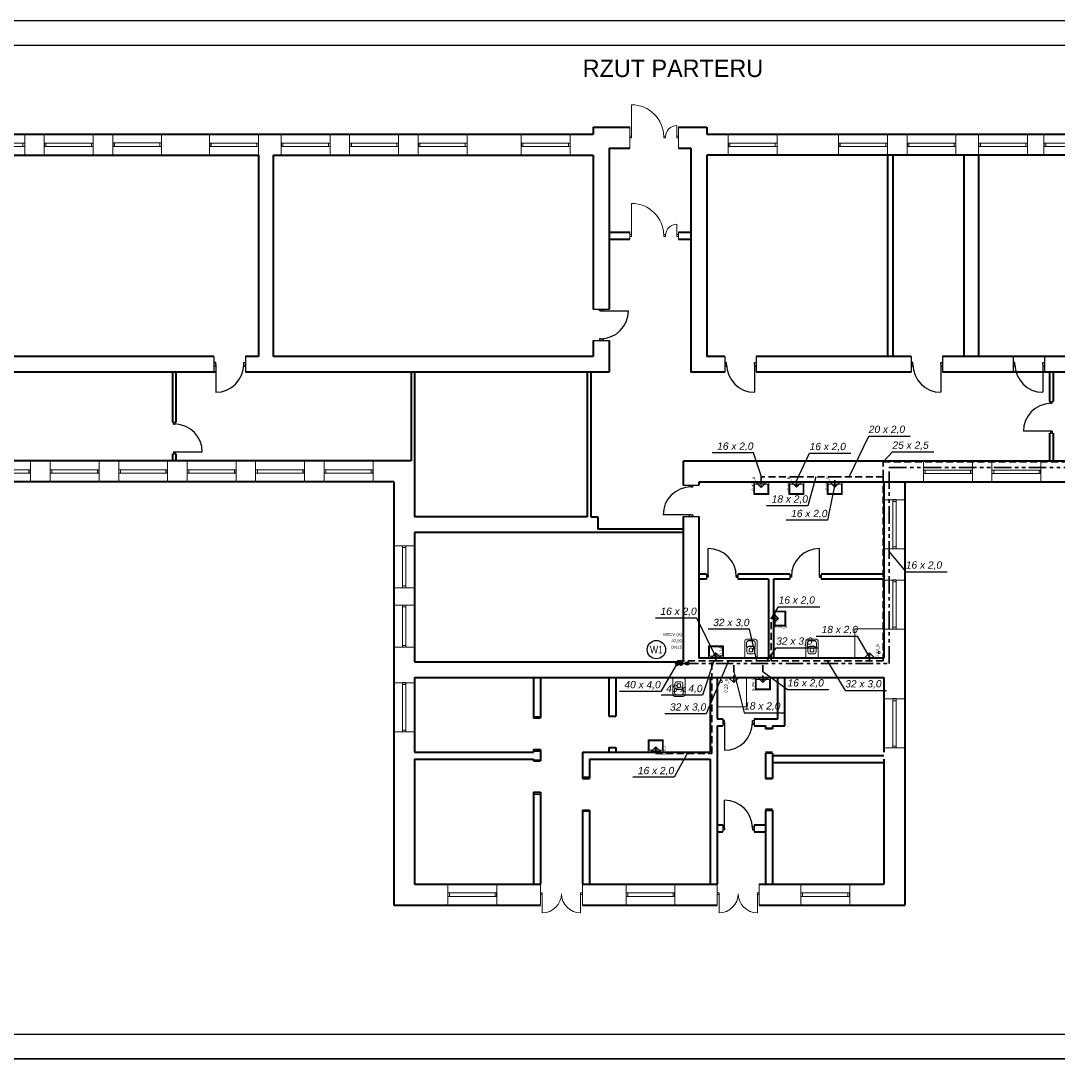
# Model space of a CAD drawing. Header units: millimetres. Extents: x 50532 to 99257, y 49161 to 61325.
# Tile 18 of 95: x 63589 to 66557, y 52096 to 55101. Entities that reach past the tile are written whole.
import ezdxf
from ezdxf.enums import TextEntityAlignment as Align
from ezdxf.lldxf.tags import DXFTag

# ---------------------------------------------------------------- set-up
doc = ezdxf.new("R2010")
doc.units = ezdxf.units.MM
doc.linetypes.add('DASHEDX2', pattern=[1.5, 1, -0.5])
doc.linetypes.add('PHANTOM', pattern=[2.5, 1.25, -0.25, 0.25, -0.25, 0.25, -0.25])
for name, color, linetype, lineweight in [('cienka', 250, 'Continuous', 18), ('gruba', 8, 'Continuous', 40), ('IS_WC', 1, 'DASHEDX2', 35), ('KRESKOWANIE', 9, 'Continuous', 0), ('wymiary', 8, 'Continuous', 15), ('średnia', 8, 'Continuous', 25)]:
    doc.layers.add(name, color=color, linetype=linetype, lineweight=lineweight)
for name, color, linetype in [('CP_UCSSPEC', 8, 'Continuous'), ('IS_Opisy_działek_Wodociag', 7, 'SOLID'), ('IS_Text_Armatury_Wodociag', 7, 'Continuous'), ('IS_Text_Konstrukcji', 7, 'Continuous'), ('IS_Text_Odbiornikow_Wodociag', 7, 'Continuous'), ('IS_Text_Pion_Wodociag', 7, 'Continuous'), ('TABELKA', 7, 'Continuous')]:
    doc.layers.add(name, color=color, linetype=linetype)
for name, color, linetype, true_color in [('IS_Armatura_Wodociag', 7, 'SOLID', 0x000000), ('IS_Odbiorniki', 7, 'SOLID', 0x000000), ('IS_Okna_Drzwi', 7, 'SOLID', 0x000000)]:
    doc.layers.add(name, color=color, linetype=linetype, true_color=true_color)
doc.layers.add('IS_Cyrkulacja', color=7, linetype='PHANTOM', lineweight=30, true_color=0x800080)
doc.styles.add('Arial Narrow_1', font='ARIALN.TTF')
doc.styles.add('CP_ATTR', font='romans.shx')
doc.styles.get("Standard").update_dxf_attribs({"font": 'GOTHIC.TTF'})
tags = doc.linetypes.add('SOLID', pattern=[10, 10, 0]).pattern_tags.tags
tags[6:7] = [DXFTag(74, 4), DXFTag(75, 0), DXFTag(340, '0'), DXFTag(46, 0.0), DXFTag(50, 0.0), DXFTag(44, 0.0), DXFTag(45, 0.0)]
tags[4:5] = [DXFTag(74, 4), DXFTag(75, 0), DXFTag(340, '0'), DXFTag(46, 0.0), DXFTag(50, 0.0), DXFTag(44, 0.0), DXFTag(45, 0.0)]

# ---------------------------------------------------------------- blocks, each defined once
blk = doc.blocks.new('cp_insbp_1')
blk.add_point((0, 0))
at = {"style": 'CP_ATTR', "flags": 9}
for tag in ['FORM', 'TYPE', 'ID', 'WIDTH', 'HEIGHT', 'SYSTEM', 'VERSION', 'PIPE', 'OTHER']:
    blk.add_attdef(tag, text='', height=0.00005, dxfattribs=at).set_placement((-1, 1), align=Align.MIDDLE_LEFT)
blk = doc.blocks.new('cp_insbp_2')
blk.add_point((0, 0))
at = {"style": 'CP_ATTR', "flags": 9}
for tag in ['FORM', 'TYPE', 'ID', 'WIDTH', 'HEIGHT', 'SYSTEM', 'VERSION', 'PIPE', 'OTHER']:
    blk.add_attdef(tag, text='', height=0.00005, dxfattribs=at).set_placement((-1, 1), align=Align.MIDDLE_LEFT)
blk = doc.blocks.new('cp_insbp_3')
blk.add_point((0, 0))
at = {"style": 'CP_ATTR', "flags": 9}
for tag in ['OTHER', 'PIPE', 'VERSION', 'SYSTEM', 'HEIGHT', 'WIDTH', 'ID', 'TYPE', 'FORM']:
    blk.add_attdef(tag, text='', height=0.00005, dxfattribs=at).set_placement((-1, 1), align=Align.MIDDLE_LEFT)
blk = doc.blocks.new('2DARZ_115a_f5x525s')
for p, q in [((-21.5, 0), (21.5, 0)), ((-21.5, 0), (-21.5, -35)), ((21.5, 0), (21.5, -35)), ((-19, -5), (19, -5)), ((-19, -5), (-19, -32.5)), ((19, -5), (19, -32.5)), ((-21.5, -35), (21.5, -35)), ((-19, -32.5), (19, -32.5))]:
    blk.add_line(p, q)
blk.add_circle((0, -10.9), 1.75)
at = {"layer": 'CP_UCSSPEC', "xscale": 0.005, "yscale": 0.005, "zscale": 0.005}
for name, p in [('cp_insbp_2', (-21.5, 0)), ('cp_insbp_1', (0, 0)), ('cp_insbp_3', (21.5, 0))]:
    blk.add_blockref(name, p, dxfattribs=at)
at = {"style": 'CP_ATTR', "flags": 9}
for tag in ['OTHER', 'PRICE', 'WEIGHT', 'CHARACTER', 'ORDER-NO', 'PRODUCT-TYPE', 'ARTICLE', 'PRODUCER', 'NUMBER', 'GROUP', 'NAME']:
    blk.add_attdef(tag, text='', height=0.00005, dxfattribs=at).set_placement((-9.4, -1.2), align=Align.MIDDLE_LEFT)
blk = doc.blocks.new('2dar_Flush03_ff7hats')
for p, q in [((-13.5, 0), (13.5, 0)), ((-17.5, -49), (-17.5, -4)), ((-11.5, -17.6), (-12.5, -44.4)), ((-6.7, -12), (6.7, -12)), ((-4.8, -17.9), (4.8, -17.9)), ((-4.8, -17.9), (-4.8, -23.5)), ((4.8, -17.9), (4.8, -23.5)), ((11.5, -17.6), (12.5, -44.4)), ((17.5, -4), (17.5, -49)), ((-12.5, -54), (12.5, -54)), ((-7.7, -48.9), (7.7, -48.9)), ((-7.7, -50), (7.7, -50)), ((-6.2, -33.2), (6.2, -33.2)), ((-6.2, -33.8), (6.2, -33.8))]:
    blk.add_line(p, q)
for centre, radius, start, end in [((-13.5, -4), 4, 90, 180), ((13.5, -4), 4, 0, 90), ((-12.5, -49), 5, 180, 270), ((12.5, -49), 5, 270, 0)]:
    blk.add_arc(centre, radius, start, end)
for centre, major_axis, start_param, end_param in [((-5.6, -25.7), (0, 7.54), 1.795387, 3.036651), ((-5.6, -26.3), (0, 7.54), 1.783388, 3.036651), ((-6.7, -17.6), (0, 5.59), 0, 1.570796), ((0, -23.5), (0, 5.59), 1.570796, 4.712389), ((5.5, -25.7), (0, 7.62), 3.249935, 4.46248), ((5.5, -26.2), (0, 7.62), 3.249935, 4.473293), ((6.7, -17.6), (0, 5.59), -1.570796, 0), ((-7.7, -43.3), (0, 5.59), 1.664853, 3.141593), ((-7.7, -44.4), (0, 5.59), 1.570796, 3.141593), ((7.7, -43.3), (0, 5.59), 3.141593, 4.618332), ((7.7, -44.4), (0, 5.59), 3.141593, 4.712389)]:
    blk.add_ellipse(centre, major_axis=major_axis, ratio=0.860324, start_param=start_param, end_param=end_param)
at = {"style": 'CP_ATTR', "flags": 9}
for tag in ['OTHER', 'PRICE', 'WEIGHT', 'CHARACTER', 'ORDER-NO', 'PRODUCT-TYPE', 'ARTICLE', 'PRODUCER', 'NUMBER', 'GROUP', 'NAME']:
    blk.add_attdef(tag, text='', height=0.00005, dxfattribs=at).set_placement((-14.7, -2.6), align=Align.MIDDLE_LEFT)
blk = doc.blocks.new('G$CD8E8D5A8')
at = {"layer": 'cienka'}
for p, q in [((2265.5, 2312.9), (2265.5, 2221)), ((529, 2228.5), (529, 2168.5)), ((585, 2228.5), (585, 2168.5)), ((725, 2228.5), (725, 2168.5)), ((781, 2228.8), (781, 2168.8)), ((921, 2228.8), (921, 2168.8)), ((1058, 2228.5), (1058, 2168.5)), ((1198, 2228.5), (1198, 2168.5)), ((1263, 2228.5), (1263, 2168.5)), ((1403, 2228.5), (1403, 2168.5)), ((1459, 2228.5), (1459, 2168.5)), ((1599, 2228.5), (1599, 2168.5)), ((1655, 2228.5), (1655, 2168.5)), ((1795, 2228.5), (1795, 2168.5)), ((1950, 2228.5), (1950, 2168.5)), ((2090, 2228.5), (2090, 2168.5)), ((2260.5, 2248.5), (2260.5, 2188.5)), ((2395.5, 2221), (2395.5, 2253.5)), ((2400.5, 2248.5), (2400.5, 2188.5)), ((2542, 2228.5), (2542, 2168.5)), ((2682, 2228.5), (2682, 2168.5)), ((2858, 2228.5), (2858, 2168.5)), ((2998, 2228.5), (2998, 2168.5)), ((3054, 2228.5), (3054, 2168.5)), ((3194, 2228.5), (3194, 2168.5)), ((3259, 2228.5), (3259, 2168.5)), ((3399, 2228.5), (3399, 2168.5)), ((3446, 2228.5), (3446, 2168.5)), ((529, 2203.5), (389, 2203.5)), ((524, 2203.5), (524, 2193.5)), ((725, 2203.5), (585, 2203.5)), ((590, 2203.5), (590, 2193.5)), ((720, 2203.5), (720, 2193.5)), ((921, 2203.8), (781, 2203.8)), ((921, 2193.8), (781, 2193.8)), ((786, 2203.8), (786, 2193.8)), ((916, 2203.8), (916, 2193.8)), ((1198, 2203.5), (1058, 2203.5)), ((1063, 2203.5), (1063, 2193.5)), ((1193, 2203.5), (1193, 2193.5)), ((1403, 2203.5), (1263, 2203.5)), ((1268, 2203.5), (1268, 2193.5)), ((1398, 2203.5), (1398, 2193.5)), ((1599, 2203.5), (1459, 2203.5)), ((1464, 2203.5), (1464, 2193.5)), ((1594, 2203.5), (1594, 2193.5)), ((1795, 2203.5), (1655, 2203.5)), ((1660, 2203.5), (1660, 2193.5)), ((1790, 2203.5), (1790, 2193.5)), ((2090, 2203.5), (1950, 2203.5)), ((1955, 2203.5), (1955, 2193.5)), ((2085, 2203.5), (2085, 2193.5)), ((2265.5, 2223.5), (2260.5, 2223.5)), ((2265.5, 2218.5), (2260.5, 2218.5)), ((2265.5, 2223.5), (2265.5, 2218.5)), ((2358, 2223.5), (2358, 2218.5)), ((2363, 2223.5), (2358, 2223.5)), ((2363, 2218.5), (2358, 2218.5)), ((2363, 2223.5), (2363, 2218.5)), ((2395.5, 2223.5), (2395.5, 2218.5)), ((2400.5, 2223.5), (2395.5, 2223.5)), ((2400.5, 2218.5), (2395.5, 2218.5)), ((2682, 2203.5), (2542, 2203.5)), ((2547, 2203.5), (2547, 2193.5)), ((2677, 2203.5), (2677, 2193.5)), ((2998, 2203.5), (2858, 2203.5)), ((2863, 2203.5), (2863, 2193.5)), ((2993, 2203.5), (2993, 2193.5)), ((3194, 2203.5), (3054, 2203.5)), ((3059, 2203.5), (3059, 2193.5)), ((3189, 2203.5), (3189, 2193.5)), ((3399, 2203.5), (3259, 2203.5)), ((3264, 2203.5), (3264, 2193.5)), ((3394, 2203.5), (3394, 2193.5)), ((3586, 2203.5), (3446, 2203.5)), ((3451, 2203.5), (3451, 2193.5)), ((529, 2193.5), (389, 2193.5)), ((725, 2193.5), (585, 2193.5)), ((1198, 2193.5), (1058, 2193.5)), ((1403, 2193.5), (1263, 2193.5)), ((1599, 2193.5), (1459, 2193.5)), ((1795, 2193.5), (1655, 2193.5)), ((2090, 2193.5), (1950, 2193.5)), ((2682, 2193.5), (2542, 2193.5)), ((2998, 2193.5), (2858, 2193.5)), ((3194, 2193.5), (3054, 2193.5)), ((3399, 2193.5), (3259, 2193.5)), ((3586, 2193.5), (3446, 2193.5)), ((2265.5, 2030.7), (2265.5, 1938.8)), ((2395.5, 1938.8), (2395.5, 1971.3)), ((2260.5, 1948.5), (2260.5, 1928.5)), ((2265.5, 1941.3), (2260.5, 1941.3)), ((2265.5, 1936.3), (2260.5, 1936.3)), ((2265.5, 1941.3), (2265.5, 1936.3)), ((2358, 1941.3), (2358, 1936.3)), ((2363, 1941.3), (2358, 1941.3)), ((2363, 1936.3), (2358, 1936.3)), ((2363, 1941.3), (2363, 1936.3)), ((2395.5, 1941.3), (2395.5, 1936.3)), ((2400.5, 1941.3), (2395.5, 1941.3)), ((2400.5, 1936.3), (2395.5, 1936.3)), ((2400.5, 1948.5), (2400.5, 1928.5)), ((546, 1233.5), (546, 1293.5)), ((602, 1233.5), (602, 1293.5)), ((742, 1233.5), (742, 1293.5)), ((798, 1233.5), (798, 1293.5)), ((938, 1233.5), (938, 1293.5)), ((994, 1233.5), (994, 1293.5)), ((1134, 1233.5), (1134, 1293.5)), ((1190, 1233.5), (1190, 1293.5)), ((1330, 1233.5), (1330, 1293.5)), ((1386, 1233.5), (1386, 1293.5)), ((1526, 1233.5), (1526, 1293.5)), ((3101, 1232.5), (3101, 1292.5)), ((3241, 1232.5), (3241, 1292.5)), ((3297, 1232.5), (3297, 1292.5)), ((3437, 1232.5), (3437, 1292.5)), ((406, 1268.5), (546, 1268.5)), ((541, 1258.5), (541, 1268.5)), ((602, 1268.5), (742, 1268.5)), ((607, 1258.5), (607, 1268.5)), ((737, 1258.5), (737, 1268.5)), ((798, 1268.5), (938, 1268.5)), ((803, 1258.5), (803, 1268.5)), ((933, 1258.5), (933, 1268.5)), ((994, 1268.5), (1134, 1268.5)), ((999, 1258.5), (999, 1268.5)), ((1129, 1258.5), (1129, 1268.5)), ((1190, 1268.5), (1330, 1268.5)), ((1195, 1258.5), (1195, 1268.5)), ((1325, 1258.5), (1325, 1268.5)), ((1386, 1268.5), (1526, 1268.5)), ((1391, 1258.5), (1391, 1268.5)), ((1521, 1258.5), (1521, 1268.5)), ((3101, 1267.5), (3241, 1267.5)), ((3106, 1257.5), (3106, 1267.5)), ((3236, 1257.5), (3236, 1267.5)), ((3297, 1267.5), (3437, 1267.5)), ((3302, 1257.5), (3302, 1267.5)), ((3432, 1257.5), (3432, 1267.5)), ((406, 1258.5), (546, 1258.5)), ((602, 1258.5), (742, 1258.5)), ((798, 1258.5), (938, 1258.5)), ((994, 1258.5), (1134, 1258.5)), ((1190, 1258.5), (1330, 1258.5)), ((1386, 1258.5), (1526, 1258.5)), ((3101, 1257.5), (3241, 1257.5)), ((3297, 1257.5), (3437, 1257.5)), ((3048, 1182.5), (2988, 1182.5)), ((3013, 1042.5), (3013, 1182.5)), ((3023, 1177.5), (3013, 1177.5)), ((3023, 1042.5), (3023, 1182.5)), ((1645, 1050.8), (1585, 1050.8)), ((1610, 930.8), (1610, 1050.8)), ((1620, 1045.8), (1610, 1045.8)), ((1620, 930.8), (1620, 1050.8)), ((3048, 1042.5), (2988, 1042.5)), ((3023, 1047.5), (3013, 1047.5)), ((1620, 935.8), (1610, 935.8)), ((3048, 952.5), (2988, 952.5)), ((3013, 812.5), (3013, 952.5)), ((3023, 947.5), (3013, 947.5)), ((3023, 812.5), (3023, 952.5)), ((1645, 930.8), (1585, 930.8)), ((1645, 880.8), (1585, 880.8)), ((1610, 760.8), (1610, 880.8)), ((1620, 875.8), (1610, 875.8)), ((1620, 760.8), (1620, 880.8)), ((3048, 812.5), (2988, 812.5)), ((3023, 817.5), (3013, 817.5)), ((1645, 760.8), (1585, 760.8)), ((1620, 765.8), (1610, 765.8)), ((1645, 658.5), (1585, 658.5)), ((1610, 518.5), (1610, 658.5)), ((1620, 653.5), (1610, 653.5)), ((1620, 518.5), (1620, 658.5)), ((3048, 612.5), (2988, 612.5)), ((3013, 472.5), (3013, 612.5)), ((3023, 607.5), (3013, 607.5)), ((3023, 472.5), (3023, 612.5)), ((1645, 518.5), (1585, 518.5)), ((1620, 523.5), (1610, 523.5)), ((3048, 472.5), (2988, 472.5)), ((3023, 477.5), (3013, 477.5)), ((1740, 22.5), (1740, 82.5)), ((1880, 22.5), (1880, 82.5)), ((2005, 82.5), (2005, 22.5)), ((2005, 82.5), (2005, 22.5)), ((2125, 82.5), (2125, 22.5)), ((2125, 82.5), (2125, 22.5)), ((2250, 22.5), (2250, 82.5)), ((2390, 22.5), (2390, 82.5)), ((2511, 82.5), (2511, 22.5)), ((2631, 82.5), (2631, 22.5)), ((2750, 22.5), (2750, 82.5)), ((2890, 22.5), (2890, 82.5)), ((1740, 57.5), (1880, 57.5)), ((1740, 47.5), (1880, 47.5)), ((1745, 47.5), (1745, 57.5)), ((1875, 47.5), (1875, 57.5)), ((2005, 57.5), (2010, 57.5)), ((2005, 52.5), (2010, 52.5)), ((2010, 57.5), (2010, 52.5)), ((2010, 55), (2010, 0)), ((2125, 57.5), (2120, 57.5)), ((2120, 57.5), (2120, 52.5)), ((2120, 55), (2120, 0)), ((2125, 52.5), (2120, 52.5)), ((2250, 57.5), (2390, 57.5)), ((2250, 47.5), (2390, 47.5)), ((2255, 47.5), (2255, 57.5)), ((2385, 47.5), (2385, 57.5)), ((2511, 57.5), (2516, 57.5)), ((2511, 52.5), (2516, 52.5)), ((2516, 57.5), (2516, 52.5)), ((2516, 55), (2516, 0)), ((2631, 57.5), (2626, 57.5)), ((2626, 57.5), (2626, 52.5)), ((2626, 55), (2626, 0)), ((2631, 52.5), (2626, 52.5)), ((2750, 57.5), (2890, 57.5)), ((2750, 47.5), (2890, 47.5)), ((2755, 47.5), (2755, 57.5)), ((2885, 47.5), (2885, 57.5))]:
    blk.add_line(p, q, dxfattribs=at)
for centre, radius, start, end in [((2265.5, 2220.4), 92.5, 0.3917, 90), ((2395.5, 2221), 32.5, 90, 180), ((2265.5, 1938.2), 92.5, 0.3917, 90), ((2395.5, 1938.8), 32.5, 90, 180), ((2010, 55), 55, 270, 0), ((2120, 55), 55, 180, 270), ((2516, 55), 55, 270, 0), ((2626, 55), 55, 180, 270)]:
    blk.add_arc(centre, radius, start, end, dxfattribs=at)
at = {"layer": 'gruba'}
for p, q in [((0, 2228.5), (2156, 2228.5)), ((2156, 2248.5), (2260.5, 2248.5)), ((2156, 2248.5), (2156, 2228.5)), ((2400.5, 2248.5), (2481, 2248.5)), ((2481, 2248.5), (2481, 2228.5)), ((2481, 2228.5), (4647, 2228.5)), ((60, 2168.5), (1198, 2168.5)), ((1198, 2168.5), (1198, 1592.5)), ((1240, 2168.5), (1240, 1592.5)), ((1240, 2168.5), (2156, 2168.5)), ((2156, 2168.5), (2156, 1728.1)), ((2202, 2188.5), (2202, 1728.1)), ((2202, 2188.5), (2260.5, 2188.5)), ((2400.5, 2188.5), (2435, 2188.5)), ((2435, 2188.5), (2435, 1547.5)), ((2481, 2168.5), (2481, 1592.5)), ((4098, 2168.5), (2481, 2168.5)), ((2998, 2168.5), (2998, 1592.5)), ((3013, 2168.5), (3013, 1592.5)), ((3217, 2168.5), (3217, 1592.5)), ((3259, 2168.5), (3259, 1592.5)), ((2202, 1948.5), (2260.5, 1948.5)), ((2202, 1928.5), (2260.5, 1928.5)), ((2400.5, 1948.5), (2435, 1948.5)), ((2400.5, 1928.5), (2435, 1928.5)), ((2156, 1638.1), (2156, 1592.5)), ((2202, 1638.1), (2202, 1547.5)), ((1070.7, 1592.5), (365.8, 1592.5)), ((1198, 1592.5), (1160.7, 1592.5)), ((2156, 1592.5), (1240, 1592.5)), ((2532.6, 1592.5), (2481, 1592.5)), ((3065.8, 1592.5), (2622.6, 1592.5)), ((3612, 1592.5), (3155.8, 1592.5)), ((1075.7, 1547.5), (365.8, 1547.5)), ((952, 1547.5), (952, 1404.3)), ((962, 1547.5), (962, 1404.3)), ((2202, 1547.5), (1160.7, 1547.5)), ((1635, 1547.5), (1635, 1293.5)), ((1645, 1547.5), (1645, 1133.5)), ((2139, 1547.5), (2139, 1133.5)), ((2149, 1547.5), (2149, 1133.5)), ((2532.6, 1547.5), (2435, 1547.5)), ((3065.8, 1547.5), (2622.6, 1547.5)), ((3627, 1547.5), (3155.8, 1547.5)), ((3462.2, 1547.5), (3462.2, 1463.5)), ((3472.2, 1547.5), (3472.2, 1463.5)), ((3462.2, 1373.5), (3462.2, 1292.5)), ((3472.2, 1373.5), (3472.2, 1292.5)), ((1635, 1293.5), (60, 1293.5)), ((952, 1314.3), (952, 1293.5)), ((962, 1314.3), (962, 1293.5)), ((4587, 1292.5), (2413, 1292.5)), ((2413, 1292.5), (2413, 1224.3)), ((1585, 1233.5), (0, 1233.5)), ((1585, 1233.5), (1585, 22.5)), ((4647, 1232.5), (2458, 1232.5)), ((2458, 1232.5), (2458, 1224.3)), ((2988, 1232.5), (2988, 729.5)), ((3048, 1232.5), (3048, 22.5)), ((2139, 1133.5), (1645, 1133.5)), ((2149, 1133.5), (2169, 1133.5)), ((2169, 1133.5), (2169, 1098.5)), ((2413, 1134.3), (2413, 1088.5)), ((2458, 1134.3), (2458, 729.5)), ((2413, 1088.5), (1645, 1088.5)), ((1645, 1088.5), (1645, 718.5)), ((2413, 1098.5), (2169, 1098.5)), ((2413, 1088.5), (2413, 718.5)), ((2480.3, 969.5), (2458, 969.5)), ((2718.2, 969.5), (2570.3, 969.5)), ((2988, 969.5), (2808.2, 969.5)), ((2480.3, 955.5), (2458, 955.5)), ((2658, 955.5), (2570.3, 955.5)), ((2658, 955.5), (2658, 729.5)), ((2718.2, 955.5), (2672, 955.5)), ((2672, 955.5), (2672, 729.5)), ((2988, 955.5), (2808.2, 955.5)), ((2988, 729.5), (2458, 729.5)), ((1645, 718.5), (2413, 718.5)), ((1645, 673.5), (2413, 673.5)), ((1645, 673.5), (1645, 460.5)), ((1985, 673.5), (1985, 558.1)), ((2005, 673.5), (2005, 558.1)), ((2201, 673.5), (2201, 563.3)), ((2221, 673.5), (2221, 563.3)), ((2413, 673.5), (2988, 673.5)), ((2491, 673.5), (2491, 460.5)), ((2511, 673.5), (2511, 555.5)), ((2684, 555.5), (2684, 673.5)), ((2704, 535.5), (2704, 673.5)), ((2988, 673.5), (2988, 460.5)), ((1985, 558.1), (2005, 558.1)), ((2201, 563.3), (2221, 563.3)), ((2511, 555.5), (2526.9, 555.5)), ((2616.9, 555.5), (2684, 555.5)), ((2511, 535.5), (2526.9, 535.5)), ((2511, 535.5), (2511, 82.5)), ((2616.9, 535.5), (2649, 535.5)), ((2649, 535.5), (2649, 526.9)), ((2669, 535.5), (2704, 535.5)), ((2669, 535.5), (2669, 526.9)), ((1645, 460.5), (1985, 460.5)), ((1985, 468.1), (1985, 460.5)), ((1985, 468.1), (2005, 468.1)), ((2005, 468.1), (2005, 435.5)), ((2125, 460.5), (2491, 460.5)), ((2125, 460.5), (2125, 384.6)), ((2201, 473.3), (2201, 460.5)), ((2201, 473.3), (2221, 473.3)), ((2221, 473.3), (2221, 460.5)), ((2649, 456.9), (2649, 384.6)), ((2669, 456.9), (2669, 384.6)), ((1645, 440.5), (1985, 440.5)), ((1645, 440.5), (1645, 82.5)), ((1985, 440.5), (1985, 435.5)), ((1985, 435.5), (2005, 435.5)), ((2145, 440.5), (2491, 440.5)), ((2145, 440.5), (2145, 384.6)), ((2491, 440.5), (2491, 82.5)), ((2669, 450.5), (2988, 450.5)), ((2669, 430.5), (2988, 430.5)), ((2988, 440.5), (2988, 82.5)), ((2125, 384.6), (2145, 384.6)), ((2649, 384.6), (2669, 384.6)), ((1985, 345.5), (1985, 82.5)), ((1985, 345.5), (2005, 345.5)), ((2005, 345.5), (2005, 82.5)), ((2125, 294.6), (2125, 82.5)), ((2125, 294.6), (2145, 294.6)), ((2145, 294.6), (2145, 82.5)), ((2649, 294.6), (2649, 82.5)), ((2649, 294.6), (2669, 294.6)), ((2669, 294.6), (2669, 82.5)), ((2511, 252.5), (2526.9, 252.5)), ((2616.9, 252.5), (2649, 252.5)), ((2511, 232.5), (2526.9, 232.5)), ((2616.9, 232.5), (2649, 232.5)), ((1645, 82.5), (2005, 82.5)), ((2125, 82.5), (2511, 82.5)), ((2631, 82.5), (2988, 82.5)), ((1585, 22.5), (2005, 22.5)), ((2125, 22.5), (2511, 22.5)), ((2631, 22.5), (3048, 22.5))]:
    blk.add_line(p, q, dxfattribs=at)
at = {"layer": 'KRESKOWANIE', "ltscale": 20}
for points in [[(2904.5, 813), (2988, 813), (2988, 729.5), (2904.5, 729.5)], [(2511, 673.5), (2594.5, 673.5), (2594.5, 590), (2511, 590)]]:
    blk.add_lwpolyline(points, close=True, dxfattribs=at)
for centre in [(2973.6, 744.7), (2522.9, 662.4)]:
    blk.add_circle(centre, 3.23, dxfattribs=at)
at = {"layer": 'średnia'}
for p, q in [((585, 2203.5), (585, 2193.5)), ((781, 2203.8), (781, 2193.8)), ((1058, 2203.5), (1058, 2193.5)), ((1263, 2203.5), (1263, 2193.5)), ((1459, 2203.5), (1459, 2193.5)), ((1655, 2203.5), (1655, 2193.5)), ((1950, 2203.5), (1950, 2193.5)), ((2542, 2203.5), (2542, 2193.5)), ((2858, 2203.5), (2858, 2193.5)), ((3054, 2203.5), (3054, 2193.5)), ((3259, 2203.5), (3259, 2193.5)), ((3446, 2203.5), (3446, 2193.5)), ((2156, 1728.1), (2202, 1728.1)), ((2174, 1723.1), (2174, 1728.1)), ((2179, 1723.1), (2174, 1723.1)), ((2176.5, 1723.1), (2256.5, 1723.1)), ((2179, 1723.1), (2184, 1723.1)), ((2184, 1723.1), (2184, 1728.1)), ((2156, 1638.1), (2202, 1638.1)), ((2179, 1643.1), (2174, 1643.1)), ((2174, 1643.1), (2174, 1638.1)), ((2179, 1643.1), (2184, 1643.1)), ((2184, 1643.1), (2184, 1638.1)), ((1070.7, 1592.5), (1070.7, 1547.5)), ((1075.7, 1575), (1070.7, 1575)), ((1075.7, 1565), (1070.7, 1565)), ((1075.7, 1570), (1075.7, 1575)), ((1075.7, 1570), (1075.7, 1565)), ((1075.7, 1570), (1075.7, 1490)), ((1155.7, 1570), (1155.7, 1575)), ((1155.7, 1575), (1160.7, 1575)), ((1155.7, 1570), (1155.7, 1565)), ((1155.7, 1565), (1160.7, 1565)), ((1160.7, 1592.5), (1160.7, 1547.5)), ((2532.6, 1592.5), (2532.6, 1547.5)), ((2537.6, 1575), (2532.6, 1575)), ((2537.6, 1565), (2532.6, 1565)), ((2537.6, 1570), (2537.6, 1575)), ((2537.6, 1570), (2537.6, 1565)), ((2617.6, 1570), (2617.6, 1575)), ((2617.6, 1575), (2622.6, 1575)), ((2617.6, 1570), (2617.6, 1565)), ((2617.6, 1570), (2617.6, 1490)), ((2617.6, 1565), (2622.6, 1565)), ((2622.6, 1592.5), (2622.6, 1547.5)), ((3065.8, 1592.5), (3065.8, 1547.5)), ((3070.8, 1575), (3065.8, 1575)), ((3070.8, 1565), (3065.8, 1565)), ((3070.8, 1570), (3070.8, 1575)), ((3070.8, 1570), (3070.8, 1565)), ((3150.8, 1570), (3150.8, 1575)), ((3150.8, 1575), (3155.8, 1575)), ((3150.8, 1570), (3150.8, 1565)), ((3150.8, 1570), (3150.8, 1490)), ((3150.8, 1565), (3155.8, 1565)), ((3155.8, 1592.5), (3155.8, 1547.5)), ((3357.8, 1592.5), (3357.8, 1547.5)), ((3362.8, 1575), (3357.8, 1575)), ((3362.8, 1565), (3357.8, 1565)), ((3362.8, 1570), (3362.8, 1575)), ((3362.8, 1570), (3362.8, 1565)), ((3442.8, 1570), (3442.8, 1575)), ((3442.8, 1575), (3447.8, 1575)), ((3442.8, 1570), (3442.8, 1565)), ((3442.8, 1570), (3442.8, 1490)), ((3442.8, 1565), (3447.8, 1565)), ((3447.8, 1592.5), (3447.8, 1547.5)), ((3462.2, 1463.5), (3472.2, 1463.5)), ((3464.7, 1458.5), (3464.7, 1463.5)), ((3464.7, 1458.5), (3469.7, 1458.5)), ((3469.7, 1458.5), (3469.7, 1463.5)), ((952, 1404.3), (962, 1404.3)), ((954.5, 1399.3), (954.5, 1404.3)), ((954.5, 1399.3), (959.5, 1399.3)), ((959.5, 1399.3), (959.5, 1404.3)), ((3469.7, 1378.5), (3387.2, 1378.5)), ((3462.2, 1373.5), (3472.2, 1373.5)), ((3464.7, 1378.5), (3469.7, 1378.5)), ((3464.7, 1378.5), (3464.7, 1373.5)), ((3469.7, 1378.5), (3469.7, 1373.5)), ((952, 1314.3), (962, 1314.3)), ((954.5, 1319.3), (959.5, 1319.3)), ((954.5, 1319.3), (954.5, 1314.3)), ((954.5, 1319.3), (1037.1, 1319.3)), ((959.5, 1319.3), (959.5, 1314.3)), ((546, 1258.5), (546, 1268.5)), ((742, 1258.5), (742, 1268.5)), ((938, 1258.5), (938, 1268.5)), ((1134, 1258.5), (1134, 1268.5)), ((1330, 1258.5), (1330, 1268.5)), ((1526, 1258.5), (1526, 1268.5)), ((3241, 1257.5), (3241, 1267.5)), ((3437, 1257.5), (3437, 1267.5)), ((2413, 1224.3), (2458, 1224.3)), ((2431, 1219.3), (2431, 1224.3)), ((2436, 1219.3), (2431, 1219.3)), ((2436, 1219.3), (2441, 1219.3)), ((2441, 1219.3), (2441, 1224.3)), ((3023, 1182.5), (3013, 1182.5)), ((2436, 1139.3), (2356, 1139.3)), ((2436, 1139.3), (2356, 1139.3)), ((2413, 1134.3), (2458, 1134.3)), ((2436, 1139.3), (2431, 1139.3)), ((2431, 1139.3), (2431, 1134.3)), ((2436, 1139.3), (2441, 1139.3)), ((2441, 1139.3), (2441, 1134.3)), ((2485.3, 963), (2485.3, 1043)), ((2803.2, 963), (2803.2, 1043)), ((2480.3, 969.5), (2480.3, 955.5)), ((2485.3, 965.5), (2480.3, 965.5)), ((2485.3, 965.5), (2485.3, 960.5)), ((2565.3, 965.5), (2565.3, 960.5)), ((2565.3, 965.5), (2570.3, 965.5)), ((2570.3, 969.5), (2570.3, 955.5)), ((2718.2, 969.5), (2718.2, 955.5)), ((2723.2, 965.5), (2718.2, 965.5)), ((2723.2, 965.5), (2723.2, 960.5)), ((2803.2, 965.5), (2803.2, 960.5)), ((2803.2, 965.5), (2808.2, 965.5)), ((2808.2, 969.5), (2808.2, 955.5)), ((2485.3, 960.5), (2480.3, 960.5)), ((2565.3, 960.5), (2570.3, 960.5)), ((2723.2, 960.5), (2718.2, 960.5)), ((2803.2, 960.5), (2808.2, 960.5)), ((3023, 952.5), (3013, 952.5)), ((1620, 658.5), (1610, 658.5)), ((3023, 612.5), (3013, 612.5)), ((2526.9, 555.5), (2526.9, 535.5)), ((2531.9, 550.5), (2526.9, 550.5)), ((2531.9, 545.5), (2531.9, 550.5)), ((2531.9, 545.5), (2531.9, 540.5)), ((2531.9, 545.5), (2531.9, 465.5)), ((2611.9, 545.5), (2611.9, 550.5)), ((2611.9, 550.5), (2616.9, 550.5)), ((2611.9, 545.5), (2611.9, 540.5)), ((2616.9, 555.5), (2616.9, 535.5)), ((2531.9, 540.5), (2526.9, 540.5)), ((2611.9, 540.5), (2616.9, 540.5)), ((2649, 526.9), (2669, 526.9)), ((2649, 456.9), (2669, 456.9)), ((2531.9, 242.5), (2531.9, 322.5)), ((2526.9, 252.5), (2526.9, 232.5)), ((2531.9, 247.5), (2526.9, 247.5)), ((2531.9, 242.5), (2531.9, 247.5)), ((2531.9, 242.5), (2531.9, 237.5)), ((2611.9, 242.5), (2611.9, 247.5)), ((2611.9, 247.5), (2616.9, 247.5)), ((2611.9, 242.5), (2611.9, 237.5)), ((2616.9, 252.5), (2616.9, 232.5)), ((2531.9, 237.5), (2526.9, 237.5)), ((2611.9, 237.5), (2616.9, 237.5)), ((1880, 47.5), (1880, 57.5)), ((2390, 47.5), (2390, 57.5)), ((2890, 47.5), (2890, 57.5))]:
    blk.add_line(p, q, dxfattribs=at)
for centre, radius, start, end in [((2176.5, 1723.1), 80, 270, 0), ((1075.7, 1570), 80, 270, 0), ((2617.6, 1570), 80, 180, 270), ((3150.8, 1570), 80, 180, 270), ((3442.8, 1570), 80, 180, 270), ((3467.2, 1378.5), 80.1, 91.8396, 179.9791), ((957, 1319.3), 80.1, 0.0209, 88.1604), ((2436, 1139.3), 80, 90, 180), ((2485.3, 963), 80, 0, 90), ((2803.2, 963), 80, 90, 180), ((2531.9, 545.5), 80, 270, 0), ((2531.9, 242.5), 80, 0, 90)]:
    blk.add_arc(centre, radius, start, end, dxfattribs=at)
at = {"layer": 'KRESKOWANIE', "ltscale": 20}
for p, rotation in [((2636.7, 1232.5), 359.9999999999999), ((2737.6, 1232.5), 359.9999999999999), ((2847.4, 1232.5), 359.9999999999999), ((2672, 842.5), 89.99999999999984), ((2507.4, 729.5), 179.9999999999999), ((2641.5, 673.5), 359.9999999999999), ((2641.5, 673.5), 359.9999999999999), ((2335.1, 460.5), 179.9999999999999)]:
    blk.add_blockref('2DARZ_115a_f5x525s', p, dxfattribs=dict(at, rotation=rotation))
at = {"layer": 'KRESKOWANIE', "ltscale": 20, "xscale": -1}
for p, rotation in [((2607.3, 729.5), 179.9999999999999), ((2782.1, 729.5), 179.9999999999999), ((2401.2, 673.5), 359.9999999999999)]:
    blk.add_blockref('2dar_Flush03_ff7hats', p, dxfattribs=dict(at, rotation=rotation))
at = {"layer": 'wymiary', "insert": (2126, 2442.3), "char_height": 50, "attachment_point": 1}
blk.add_mtext_dynamic_manual_height_columns('RZUT PARTERU', width=34927.939, gutter_width=250, heights=[0], dxfattribs=at)

msp = doc.modelspace()

# ---------------------------------------------------------------- hatches: boundary and pattern name
at = {"layer": 'IS_Cyrkulacja', "ltscale": 40}
h = msp.add_hatch(color=256, dxfattribs=at)
h.dxf.hatch_style = 1
edge = h.paths.add_edge_path()
edge.add_arc((65477.5, 53262.5), 5, 0, 360)
at = {"layer": 'IS_Opisy_działek_Wodociag'}
h = msp.add_hatch(color=1, dxfattribs=at)
edge = h.paths.add_edge_path()
edge.add_arc((65918.4, 53795.8), 2.4, 0, 360)
h = msp.add_hatch(color=1, dxfattribs=at)
edge = h.paths.add_edge_path()
edge.add_arc((66056.7, 53795.8), 2.4, 0, 360)
h = msp.add_hatch(color=1, dxfattribs=at)
edge = h.paths.add_edge_path()
edge.add_arc((65577.8, 53270.1), 2.4, 0, 360)
h = msp.add_hatch(color=1, dxfattribs=at)
edge = h.paths.add_edge_path()
edge.add_arc((65628.6, 53270.1), 2.4, 0, 360)
h = msp.add_hatch(color=1, dxfattribs=at)
edge = h.paths.add_edge_path()
edge.add_arc((65711.9, 53270.1), 2.4, 0, 360)
h = msp.add_hatch(color=1, dxfattribs=at)
edge = h.paths.add_edge_path()
edge.add_arc((65736.1, 53270.1), 2.4, 0, 360)
h = msp.add_hatch(color=1, dxfattribs=at)
edge = h.paths.add_edge_path()
edge.add_arc((66017.4, 53270.1), 2.4, 0, 360)
at = {"layer": 'IS_Text_Pion_Wodociag'}
h = msp.add_hatch(color=1, dxfattribs=at)
edge = h.paths.add_edge_path()
edge.add_arc((65566.5, 53270.1), 2.4, 0, 360)
at = {"layer": 'IS_WC', "ltscale": 20}
h = msp.add_hatch(color=256, dxfattribs=at)
edge = h.paths.add_edge_path()
edge.add_arc((65808.1, 53795.8), 2.4, 0, 360)
h = msp.add_hatch(color=256, dxfattribs=at)
h.dxf.hatch_style = 1
edge = h.paths.add_edge_path()
edge.add_arc((65467.5, 53262.5), 5, 0, 360)

# ---------------------------------------------------------------- linework, layer by layer
at = {"layer": 'IS_Armatura_Wodociag', "color": 215}
msp.add_line((65498, 53266.3), (65500.5, 53270.6), dxfattribs=at)
msp.add_ellipse((65495.5, 53261.9), major_axis=(5, 0), ratio=1, dxfattribs=at)
at = {"layer": 'IS_Cyrkulacja', "ltscale": 40}
for p, q in [((66073.2, 53261.9), (66073.2, 53823.1)), ((66073.2, 53823.1), (67161.4, 53823.1)), ((65477.5, 53261.9), (66073.2, 53261.9))]:
    msp.add_line(p, q, dxfattribs=at)
msp.add_circle((65477.5, 53262.5), 5, dxfattribs=at)
at = {"layer": 'IS_Odbiorniki'}
for p, q in [((65707.2, 53766.1), (65693.1, 53780.2)), ((65693.1, 53780.2), (65721.3, 53780.2)), ((65721.3, 53780.2), (65707.2, 53766.1)), ((65808.1, 53766.6), (65794, 53780.7)), ((65794, 53780.7), (65822.2, 53780.7)), ((65822.2, 53780.7), (65808.1, 53766.6)), ((65918.4, 53766.6), (65904.3, 53780.7)), ((65904.3, 53780.7), (65932.5, 53780.7)), ((65932.5, 53780.7), (65918.4, 53766.6)), ((65742.7, 53376.7), (65742.7, 53404.9)), ((65742.7, 53404.9), (65756.8, 53390.8)), ((65756.8, 53390.8), (65742.7, 53376.7)), ((65563.7, 53278.1), (65577.8, 53292.2)), ((65577.8, 53292.2), (65591.9, 53278.1)), ((66003.3, 53278.1), (66017.4, 53292.2)), ((66017.4, 53292.2), (66031.5, 53278.1)), ((65591.9, 53278.1), (65563.7, 53278.1)), ((66031.5, 53278.1), (66003.3, 53278.1)), ((65628.6, 53207.2), (65614.5, 53221.3)), ((65614.5, 53221.3), (65642.7, 53221.3)), ((65642.7, 53221.3), (65628.6, 53207.2)), ((65711.9, 53207.7), (65697.8, 53221.8)), ((65697.8, 53221.8), (65726, 53221.8)), ((65726, 53221.8), (65711.9, 53207.7)), ((65391.6, 53009), (65405.7, 53023.1)), ((65419.8, 53009), (65391.6, 53009)), ((65405.7, 53023.1), (65419.8, 53009))]:
    msp.add_line(p, q, dxfattribs=at)
at = {"layer": 'IS_Okna_Drzwi'}
for p, q in [((65055.6, 53110.2), (65075.6, 53110.2)), ((65719.6, 53078.2), (65739.6, 53078.2)), ((65075.6, 53010.2), (65055.6, 53010.2)), ((65055.6, 52986.7), (65075.6, 52986.7)), ((65739.6, 53008.2), (65719.6, 53008.2)), ((65195.6, 52938), (65215.6, 52938)), ((65719.6, 52934.8), (65739.6, 52934.8)), ((65075.6, 52886.7), (65055.6, 52886.7)), ((65215.6, 52838), (65195.6, 52838)), ((65739.6, 52844.8), (65719.6, 52844.8))]:
    msp.add_line(p, q, dxfattribs=at)
at = {"layer": 'IS_Opisy_działek_Wodociag'}
for p, q in [((65958.8, 53795.8), (66015.2, 53912.8)), ((66015.2, 53912.8), (66133.5, 53912.8)), ((65685.1, 53864.6), (65566.7, 53864.6)), ((65708.1, 53795.8), (65685.1, 53864.6)), ((65808.1, 53784.5), (65845.8, 53863.7)), ((65845.8, 53863.7), (65964.1, 53863.7)), ((66056.7, 53839.5), (66082.8, 53867.4)), ((66082.8, 53867.4), (66201.2, 53867.4)), ((65863.3, 53795.8), (65841.1, 53713.4)), ((65918.4, 53775.6), (65896.8, 53671.9)), ((65841.1, 53713.4), (65722.7, 53713.4)), ((65896.8, 53671.9), (65778.4, 53671.9)), ((66073.2, 53582), (66121.2, 53524.6)), ((66121.2, 53524.6), (66239.5, 53524.6)), ((65736.1, 53390.8), (65757.1, 53424.3)), ((65757.1, 53424.3), (65875.5, 53424.3)), ((65522.7, 53392), (65404.4, 53392)), ((65577.8, 53281.2), (65522.7, 53392)), ((65673.7, 53360), (65555.4, 53360)), ((65694.5, 53270.1), (65673.7, 53360)), ((65864.9, 53340.7), (65983.3, 53340.7)), ((66017.4, 53281.2), (65983.3, 53340.7)), ((65724, 53270.1), (65750.4, 53306.8)), ((65750.4, 53306.8), (65868.8, 53306.8)), ((65467.5, 53263.5), (65419.7, 53182.3)), ((65572.1, 53270.1), (65539.4, 53171.2)), ((65614, 53270.1), (65550, 53118.2)), ((65896.4, 53270.1), (65947.9, 53184.5)), ((65628.6, 53238.7), (65658.5, 53121.2)), ((65711.9, 53238.9), (65782.8, 53187.3)), ((65419.7, 53182.3), (65301.4, 53182.3)), ((65539.4, 53171.2), (65421, 53171.2)), ((65782.8, 53187.3), (65901.1, 53187.3)), ((65947.9, 53184.5), (66066.2, 53184.5)), ((65550, 53118.2), (65431.7, 53118.2)), ((65658.5, 53121.2), (65776.8, 53121.2)), ((65495.4, 53004.4), (65458.2, 52936.3)), ((65458.2, 52936.3), (65339.9, 52936.3))]:
    msp.add_line(p, q, dxfattribs=at)
at = {"layer": 'IS_Text_Konstrukcji', "ltscale": 20}
msp.add_circle((65407.5, 53301.8), 26.2, dxfattribs=at)
at = {"layer": 'IS_WC', "ltscale": 20}
for p, q in [((66056.7, 53795.8), (66056.7, 53839.5)), ((66056.7, 53839.5), (67171.1, 53839.5)), ((65808.1, 53795.8), (65707.2, 53795.8)), ((65707.2, 53795.8), (65707.2, 53766.1)), ((65808.1, 53766.6), (65808.1, 53795.8)), ((65918.4, 53795.8), (65808.1, 53795.8)), ((65918.4, 53766.6), (65918.4, 53795.8)), ((66056.7, 53795.8), (65918.4, 53795.8)), ((66056.7, 53270.1), (66056.7, 53795.8)), ((65736.1, 53270.1), (65736.1, 53390.8)), ((65736.1, 53390.8), (65756.8, 53390.8)), ((65577.8, 53270.1), (65577.8, 53292.2)), ((66017.4, 53270.1), (66017.4, 53292.2)), ((65467.5, 53261.9), (65467.5, 53270.1)), ((65467.5, 53270.1), (65566.5, 53270.1)), ((65566.5, 53004.4), (65566.5, 53270.1)), ((65566.5, 53270.1), (65577.8, 53270.1)), ((65628.6, 53270.1), (65577.8, 53270.1)), ((65711.9, 53270.1), (65628.6, 53270.1)), ((65628.6, 53207.2), (65628.6, 53270.1)), ((65711.9, 53207.7), (65711.9, 53270.1)), ((65711.9, 53270.1), (65736.1, 53270.1)), ((65736.1, 53270.1), (66056.7, 53270.1)), ((65405.7, 53023.1), (65405.7, 53004.4)), ((65405.7, 53004.4), (65566.5, 53004.4))]:
    msp.add_line(p, q, dxfattribs=at)
msp.add_circle((65467.5, 53262.5), 5, dxfattribs=at)
at = {"layer": 'TABELKA'}
for points in [[(62735.2, 52130.8), (68435.2, 52130.8), (68435.2, 55100.8), (62735.2, 55100.8)], [(62985.2, 52200.8), (68365.2, 52200.8), (68365.2, 55030.8), (62985.2, 55030.8)], [(62735.2, 49160.8), (68435.2, 49160.8), (68435.2, 52130.8), (62735.2, 52130.8)]]:
    msp.add_lwpolyline(points, close=True, dxfattribs=at)

# ---------------------------------------------------------------- block references
msp.add_blockref('G$CD8E8D5A8', (63070.6, 52548.1), dxfattribs=at)

# ---------------------------------------------------------------- texts
at = {"layer": 'IS_Opisy_działek_Wodociag', "char_height": 20.88}
for s, insert, attachment_point in [('\\fArial|b0|i1;20 x 2,0', (66015.2, 53917.9), 7), ('\\fArial|b0|i1;16 x 2,0', (65685.1, 53869.7), 9), ('\\fArial|b0|i1;16 x 2,0', (65845.8, 53868.7), 7), ('\\fArial|b0|i1;25 x 2,5', (66082.8, 53872.5), 7), ('\\fArial|b0|i1;18 x 2,0', (65841.1, 53718.5), 9), ('\\fArial|b0|i1;16 x 2,0', (65896.8, 53677), 9), ('\\fArial|b0|i1;16 x 2,0', (66121.2, 53529.6), 7), ('\\fArial|b0|i1;16 x 2,0', (65757.1, 53429.3), 7), ('\\fArial|b0|i1;16 x 2,0', (65522.7, 53397.1), 9), ('\\fArial|b0|i1;32 x 3,0', (65673.7, 53365.1), 9), ('\\fArial|b0|i1;18 x 2,0', (65880.2, 53345), 7), ('\\fArial|b0|i1;32 x 3,0', (65750.4, 53311.9), 7), ('\\fArial|b0|i1;40 x 4,0', (65419.7, 53187.3), 9), ('{\\fArial|b0|i1|c0|p0;40 x 4,0}', (65539.4, 53176.2), 9), ('\\fArial|b0|i1;16 x 2,0', (65782.8, 53192.3), 7), ('\\fArial|b0|i1;32 x 3,0', (65947.9, 53189.6), 7), ('\\fArial|b0|i1;32 x 3,0', (65550, 53123.3), 9), ('\\fArial|b0|i1;18 x 2,0', (65658.5, 53126.3), 7), ('\\fArial|b0|i1;16 x 2,0', (65458.2, 52941.3), 9)]:
    msp.add_mtext(s, dxfattribs=dict(at, insert=insert, attachment_point=attachment_point))
at = {"layer": 'IS_Text_Armatury_Wodociag', "linetype": 'SOLID', "char_height": 8.64, "attachment_point": 9}
for s, insert in [('\\fArial|b0|i0;MTCV (A)', (65480.5, 53338.1)), ('\\fArial|b0|i0;47,50', (65480.5, 53321.1)), ('\\fArial|b0|i0;DN15  ', (65480.5, 53304.1))]:
    msp.add_mtext(s, dxfattribs=dict(at, insert=insert))
at = {"layer": 'IS_Text_Konstrukcji', "ltscale": 20, "style": 'Arial Narrow_1'}
msp.add_text('W1', height=21.6, dxfattribs=at).set_placement((65407.5, 53301.8), align=Align.MIDDLE_CENTER)
at = {"layer": 'IS_Text_Odbiornikow_Wodociag', "linetype": 'SOLID', "char_height": 9.36, "rotation": 90}
for s, insert, attachment_point in [('\\fArial|b0|i0;0.12_a', (65692.2, 53776.1), 8), ('\\fArial|b0|i0;0.12_b', (65793.1, 53776.6), 8), ('\\fArial|b0|i0;0.12_c', (65903.4, 53776.6), 8), ('\\fArial|b0|i0;0.14', (65587.6, 53297), 2), ('{\\fArial|b0|i0|c0|p0;0.13_b}', (66035.3, 53297.8), 2), ('\\fArial|b0|i0;0.29_b', (65693, 53202.9), 8), ('\\fArial|b0|i0;0.29_a', (65613.6, 53197.8), 8), ('\\fArial|b0|i0;0.25', (65423.6, 53013.1), 2)]:
    msp.add_mtext(s, dxfattribs=dict(at, insert=insert, attachment_point=attachment_point))
at = {"layer": 'IS_Text_Odbiornikow_Wodociag', "linetype": 'SOLID', "insert": (65762.5, 53373.6), "char_height": 8.64, "attachment_point": 2}
msp.add_mtext('{\\fArial|b0|i0|c0|p0;0.13_a}', dxfattribs=at)

doc.saveas('drawing.dxf')
